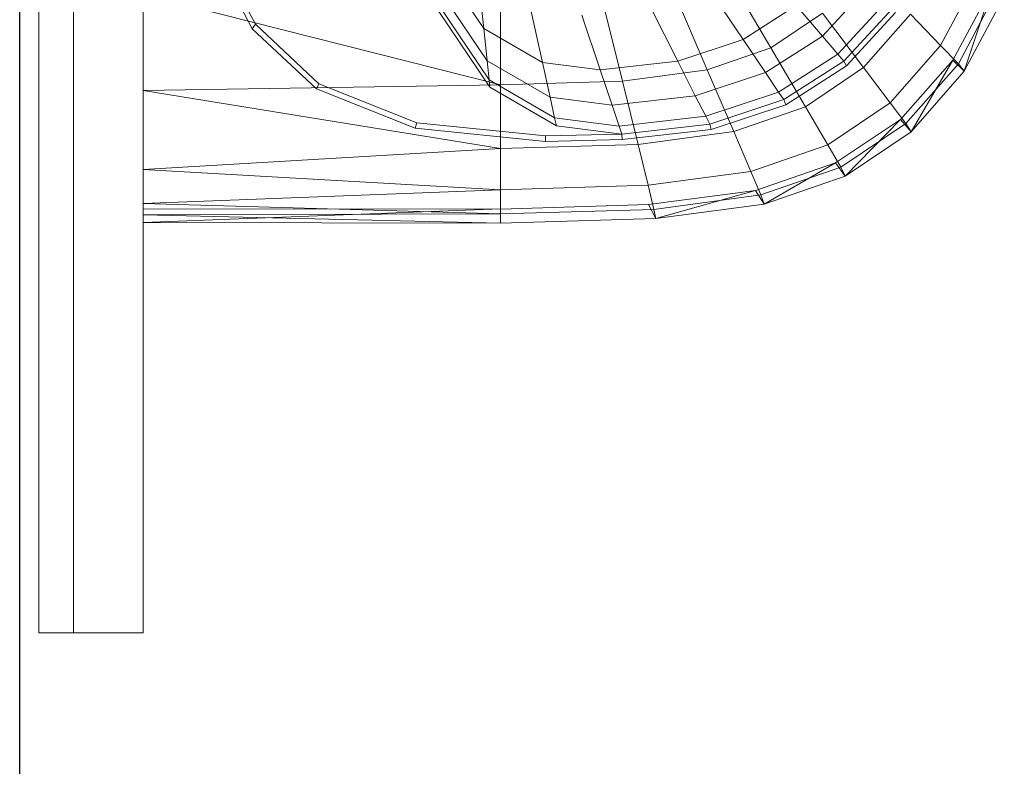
# Model space of a CAD drawing. Header units: metres. Extents: x 391.1 to 430.4, y 12.7 to 28.4.
# Tile 36 of 168: x 401.456 to 401.739, y 26.279 to 26.494. Entities that reach past the tile are written whole.
import ezdxf

# ---------------------------------------------------------------- set-up
doc = ezdxf.new("R2010")
doc.units = ezdxf.units.M
for name, color, linetype, lineweight in [('02_MOBILIARIO', 7, 'Continuous', 18), ('A-DETL-____-MBND', 7, 'Continuous', 18), ('A-GENM-____-OTLN', 7, 'Continuous', 18), ('A-WALL-____-MCUT', 7, 'Continuous', 25), ('A-WALL-____-OTLN', 7, 'Continuous', 25)]:
    doc.layers.add(name, color=color, linetype=linetype, lineweight=lineweight)

# ---------------------------------------------------------------- blocks, each defined once
blk = doc.blocks.new('Family - Rentamans PB-155389-02_PCI_P0')
at = {"layer": 'A-DETL-____-MBND', "color": 253, "true_color": 0xaaaaaa}
for p, q in [((0, 0.36146), (0, 0.00406)), ((0.03228, 0.05718), (0.02062, 0.07939)), ((0.03136, 0.05592), (0.01958, 0.07835)), ((0.09788, 0.05596), (0.08473, 0.07545)), ((0.16597, 0.07496), (0.18036, 0.05043)), ((0.22917, 0.05111), (0.24008, 0.07174)), ((0.09638, 0.07036), (0.09788, 0.05596)), ((0.1511, 0.06981), (0.1621, 0.04411)), ((0.20839, 0.06817), (0.19518, 0.05382)), ((0.2327, 0.04685), (0.24405, 0.06815)), ((0.23596, 0.04368), (0.24405, 0.06815)), ((0, 0.06579), (0, 0.03818)), ((0, 0.06579), (0.10273, 0.03978)), ((0.09884, 0.04668), (0.08473, 0.0676)), ((0.10273, 0.06628), (0.10273, 0.03978)), ((0.13123, 0.06713), (0.13772, 0.04082)), ((0.16244, 0.06758), (0.17239, 0.05283)), ((0.23426, 0.04581), (0.24562, 0.06727)), ((0.23596, 0.04368), (0.24746, 0.06542)), ((0.09941, 0.0412), (0.08473, 0.06296)), ((0.18765, 0.06261), (0.17239, 0.05283)), ((0.18765, 0.06261), (0.19518, 0.05382)), ((0.21338, 0.06355), (0.19963, 0.04862)), ((0.09963, 0.03908), (0.08473, 0.06117)), ((0.11135, 0.0617), (0.11476, 0.0462)), ((0.12606, 0.05985), (0.13135, 0.04411)), ((0.14581, 0.06207), (0.15363, 0.04662)), ((0.18036, 0.05043), (0.19519, 0.0604)), ((0.20704, 0.04473), (0.19519, 0.0604)), ((0.2153, 0.06177), (0.20135, 0.04662)), ((0.21621, 0.06056), (0.20212, 0.04526)), ((0.20704, 0.04473), (0.22054, 0.06009)), ((0.22917, 0.05111), (0.22054, 0.06009)), ((0.03228, 0.05718), (0.03136, 0.05592)), ((0.05051, 0.04004), (0.03228, 0.05718)), ((0.04977, 0.03861), (0.03136, 0.05592)), ((0.11476, 0.0462), (0.09788, 0.05596)), ((0.09788, 0.05596), (0.09884, 0.04668)), ((0.19518, 0.05382), (0.17881, 0.04332)), ((0.19518, 0.05382), (0.19963, 0.04862)), ((0.17239, 0.05283), (0.15363, 0.04662)), ((0.17239, 0.05283), (0.17881, 0.04332)), ((0.21467, 0.03462), (0.22917, 0.05111)), ((0.22917, 0.05111), (0.23426, 0.04581)), ((0.18036, 0.05043), (0.1621, 0.04411)), ((0.18036, 0.05043), (0.1903, 0.03348)), ((0.19963, 0.04862), (0.1826, 0.0377)), ((0.19963, 0.04862), (0.20135, 0.04662)), ((0.11696, 0.0362), (0.09884, 0.04668)), ((0.09884, 0.04668), (0.09941, 0.0412)), ((0.13135, 0.04411), (0.11476, 0.0462)), ((0.11476, 0.0462), (0.11696, 0.0362)), ((0.15363, 0.04662), (0.13135, 0.04411)), ((0.15363, 0.04662), (0.15867, 0.03665)), ((0.20135, 0.04662), (0.18406, 0.03553)), ((0.20135, 0.04662), (0.20212, 0.04526)), ((0.21762, 0.02983), (0.2327, 0.04685)), ((0.21918, 0.02865), (0.23426, 0.04581)), ((0.22069, 0.0263), (0.2327, 0.04685)), ((0.2327, 0.04685), (0.23596, 0.04368)), ((0.23426, 0.04581), (0.23596, 0.04368)), ((0.13135, 0.04411), (0.13476, 0.03396)), ((0.1621, 0.04411), (0.13772, 0.04082)), ((0.17881, 0.04332), (0.15867, 0.03665)), ((0.1621, 0.04411), (0.16971, 0.02635)), ((0.17881, 0.04332), (0.1826, 0.0377)), ((0.20212, 0.04526), (0.18466, 0.03406)), ((0.1903, 0.03348), (0.20704, 0.04473)), ((0.20704, 0.04473), (0.21467, 0.03462)), ((0.22069, 0.0263), (0.23596, 0.04368)), ((0.10273, 0.03978), (0, 0.03818)), ((0.05051, 0.04004), (0.04977, 0.03861)), ((0.07861, 0.02883), (0.05051, 0.04004)), ((0.11825, 0.0303), (0.09941, 0.0412)), ((0.09941, 0.0412), (0.09963, 0.03908)), ((0.13772, 0.04082), (0.10273, 0.03978)), ((0.10273, 0.03978), (0.10273, 0.02147)), ((0.13772, 0.04082), (0.1422, 0.02264)), ((0, 0.03818), (0, 0.01543)), ((0, 0.03818), (0.10273, 0.02147)), ((0.07816, 0.02729), (0.04977, 0.03861)), ((0.11875, 0.02802), (0.09963, 0.03908)), ((0.1826, 0.0377), (0.16165, 0.03076)), ((0.1826, 0.0377), (0.18406, 0.03553)), ((0.13476, 0.03396), (0.11696, 0.0362)), ((0.11696, 0.0362), (0.11825, 0.0303)), ((0.15867, 0.03665), (0.13476, 0.03396)), ((0.13476, 0.03396), (0.13678, 0.02796)), ((0.15867, 0.03665), (0.16165, 0.03076)), ((0.18406, 0.03553), (0.1628, 0.0285)), ((0.18466, 0.03406), (0.16318, 0.02695)), ((0.18406, 0.03553), (0.18466, 0.03406)), ((0.19671, 0.02256), (0.21467, 0.03462)), ((0.21467, 0.03462), (0.21918, 0.02865)), ((0.16971, 0.02635), (0.1903, 0.03348)), ((0.1903, 0.03348), (0.19671, 0.02256)), ((0.07861, 0.02883), (0.07816, 0.02729)), ((0.11566, 0.02511), (0.07861, 0.02883)), ((0.13678, 0.02796), (0.11825, 0.0303)), ((0.11825, 0.0303), (0.11875, 0.02802)), ((0.16165, 0.03076), (0.13678, 0.02796)), ((0.1628, 0.0285), (0.13755, 0.02565)), ((0.16165, 0.03076), (0.1628, 0.0285)), ((0.1628, 0.0285), (0.16318, 0.02695)), ((0.19894, 0.01737), (0.21762, 0.02983)), ((0.2005, 0.0161), (0.21918, 0.02865)), ((0.20176, 0.01359), (0.21762, 0.02983)), ((0.21762, 0.02983), (0.22069, 0.0263)), ((0.21918, 0.02865), (0.22069, 0.0263)), ((0.11557, 0.02353), (0.07816, 0.02729)), ((0.13755, 0.02565), (0.11566, 0.02511)), ((0.13755, 0.02565), (0.11875, 0.02802)), ((0.13678, 0.02796), (0.13755, 0.02565)), ((0.13755, 0.02565), (0.13769, 0.02408)), ((0.16318, 0.02695), (0.13769, 0.02408)), ((0.16971, 0.02635), (0.1422, 0.02264)), ((0.16971, 0.02635), (0.17461, 0.0149)), ((0.20176, 0.01359), (0.22069, 0.0263)), ((0.1422, 0.02264), (0.10273, 0.02147)), ((0.11566, 0.02511), (0.11557, 0.02353)), ((0.13769, 0.02408), (0.11557, 0.02353)), ((0.1422, 0.02264), (0.14508, 0.01092)), ((0.10273, 0.02147), (0, 0.01543)), ((0.10273, 0.02147), (0.10273, 0.00966)), ((0.17461, 0.0149), (0.19671, 0.02256)), ((0.19671, 0.02256), (0.2005, 0.0161)), ((0.17596, 0.00947), (0.19894, 0.01737)), ((0.17848, 0.00552), (0.19894, 0.01737)), ((0.19894, 0.01737), (0.20176, 0.01359)), ((0, 0.01543), (0, 0.00569)), ((0, 0.01543), (0.10273, 0.00966)), ((0.14508, 0.01092), (0.17461, 0.0149)), ((0.17461, 0.0149), (0.17751, 0.00814)), ((0.17751, 0.00814), (0.2005, 0.0161)), ((0.2005, 0.0161), (0.20176, 0.01359)), ((0.17848, 0.00552), (0.20176, 0.01359)), ((0.10273, 0.00966), (0, 0.00569)), ((0.14508, 0.01092), (0.10273, 0.00966)), ((0.10273, 0.00966), (0.10273, 0.00269)), ((0.14508, 0.01092), (0.14679, 0.004)), ((0.14525, 0.00536), (0.17596, 0.00947)), ((0.14736, 0.00133), (0.17596, 0.00947)), ((0.17596, 0.00947), (0.17848, 0.00552)), ((0, 0.00569), (0, 0.00244)), ((0, 0.00569), (0.10273, 0.00269)), ((0.14679, 0.004), (0.17751, 0.00814)), ((0.17751, 0.00814), (0.17848, 0.00552)), ((0, 0.00406), (0.10273, 0.00411)), ((0, 0.00026), (0.10273, 0.00411)), ((0, 0.00026), (0, 0.00406)), ((0.10273, 0.0041), (0.14525, 0.00536)), ((0.10273, 0.0041), (0.10273, 0)), ((0.10273, 0.00269), (0.14679, 0.004)), ((0.14736, 0.00133), (0.14525, 0.00536)), ((0.14679, 0.004), (0.14736, 0.00133)), ((0.14736, 0.00133), (0.17848, 0.00552)), ((0.10273, 0.00269), (0, 0.00244)), ((0, 0.00244), (0, 0.00026)), ((0, 0.00244), (0.10273, 0)), ((0, 0.00026), (0.10273, 0)), ((0.10273, 0.00269), (0.10273, 0)), ((0.10273, 0), (0.14736, 0.00133))]:
    blk.add_line(p, q, dxfattribs=at)
blk = doc.blocks.new('Family - Envans PB-155461-02_PCI_P0')
at = {"layer": 'A-WALL-____-MCUT', "color": 253, "true_color": 0xaaaaaa}
blk.add_line((3.61987, 0), (6.12307, 0), dxfattribs=at)
at = {"layer": 'A-WALL-____-OTLN', "color": 253, "lineweight": 18, "true_color": 0xaaaaaa}
blk.add_line((-0.00093, 0), (6.12307, 0), dxfattribs=at)
at = {"layer": 'A-WALL-____-OTLN', "color": 253, "true_color": 0xaaaaaa}
blk.add_line((0, 0), (6.12307, 0), dxfattribs=at)
blk = doc.blocks.new('Family - LONDR55-XX_ZZ-ARQ-CAA-M3D-Londres55-155345-02_PCI_P0')
at = {"layer": 'A-GENM-____-OTLN', "color": 253, "true_color": 0xaaaaaa}
for p, q in [((0.6, 0.03), (0, 0.03)), ((0, 0.03), (0, 0.01)), ((0, 0.03), (0, 0.01)), ((0.6, 0.03), (0, 0.03)), ((0.6, 0.01), (0.6, 0.03)), ((0.6, 0.01), (0.6, 0.03)), ((0, 0.01), (0.6, 0.01)), ((0, 0.01), (0.6, 0.01)), ((0.6, 0.01), (0, 0.01)), ((0, 0.01), (0, 0)), ((0, 0), (0, 0.01)), ((0, 0.01), (0.6, 0.01)), ((0.6, 0), (0.6, 0.01)), ((0.6, 0.01), (0.6, 0)), ((0, 0), (0.6, 0)), ((0.6, 0), (0, 0))]:
    blk.add_line(p, q, dxfattribs=at)
blk = doc.blocks.new('Family - Mirall PB-155794-02_PCI_P0')
blk.add_blockref('Family - LONDR55-XX_ZZ-ARQ-CAA-M3D-Londres55-155345-02_PCI_P0', (0, 0))
blk = doc.blocks.new('LONDR55-XX_ZZ-ARQ-CAA-M3D-Londres55_ifc-1-02_PCI_P0')
at = {"layer": '02_MOBILIARIO', "color": 253, "lineweight": 18, "true_color": 0xaaaaaa}
blk.add_blockref('Family - Rentamans PB-155389-02_PCI_P0', (401.49193, 26.43532), dxfattribs=at)
at = {"layer": 'A-GENM-____-OTLN', "color": 253, "lineweight": 18, "true_color": 0xaaaaaa, "rotation": 270}
blk.add_blockref('Family - Mirall PB-155794-02_PCI_P0', (401.46193, 26.91762), dxfattribs=at)
at = {"layer": 'A-WALL-____-OTLN', "color": 253, "lineweight": 18, "true_color": 0xaaaaaa, "rotation": 90}
blk.add_blockref('Family - Envans PB-155461-02_PCI_P0', (401.45645, 22.14078), dxfattribs=at)

msp = doc.modelspace()

# ---------------------------------------------------------------- block references
at = {"lineweight": 5}
msp.add_blockref('LONDR55-XX_ZZ-ARQ-CAA-M3D-Londres55_ifc-1-02_PCI_P0', (0, 0), dxfattribs=at)

doc.saveas('drawing.dxf')
